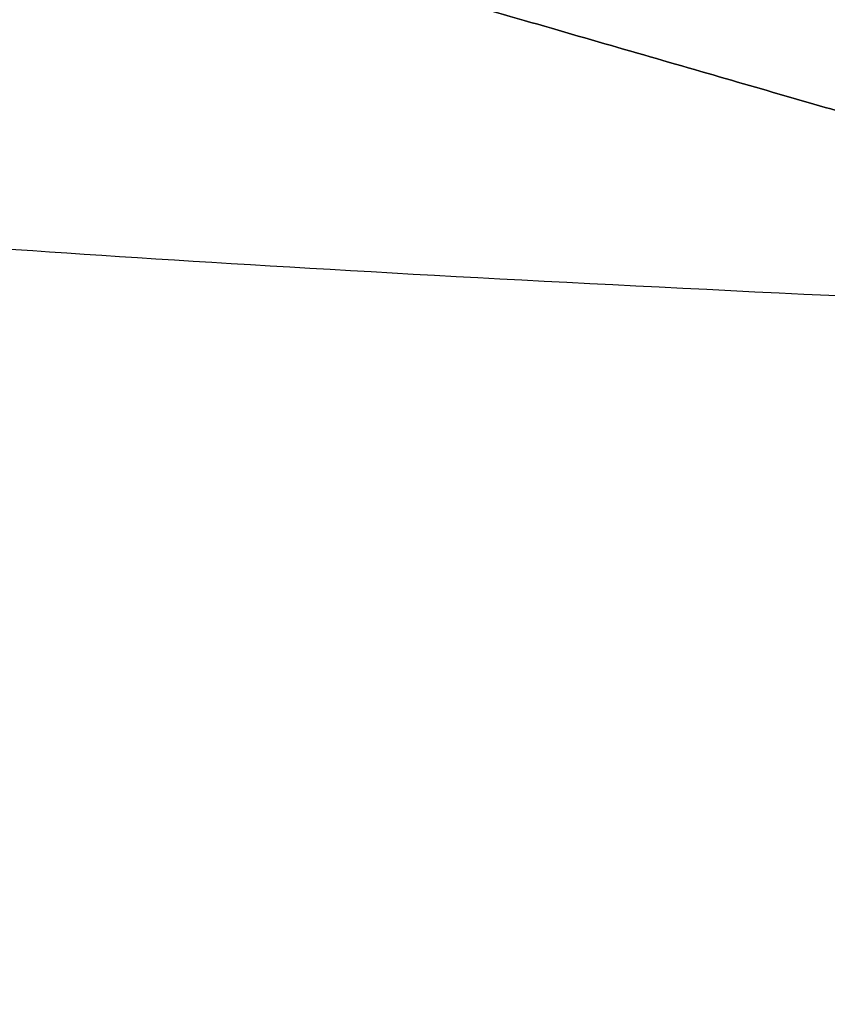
# Model space of a CAD drawing. Header units: millimetres. Extents: x -761 to -147, y -807 to -217.
# Tile 130 of 256: x -687.595 to -687.187, y -672.351 to -671.854. Entities that reach past the tile are written whole.
import ezdxf

# ---------------------------------------------------------------- set-up
doc = ezdxf.new("R2010")
doc.units = ezdxf.units.MM
doc.layers.add('Calque 16', color=7, linetype='Continuous', true_color=0x343231)
doc.layers.add('Calque 17', color=7, linetype='Continuous', true_color=0x343231)

msp = doc.modelspace()

# ---------------------------------------------------------------- linework, layer by layer
at = {"layer": 'Calque 16'}
for points in [[(-686.90842, -671.97931, -106.90672), (-686.90842, -671.97931, -105.29743), (-688.4545, -671.53271, -105.29743), (-690.00058, -671.0861, -105.29743), (-690.00058, -671.0861, -106.90672), (-690.00058, -671.0861, -108.51601), (-688.4545, -671.53271, -108.51601), (-686.90842, -671.97931, -108.51601), (-686.90842, -671.97931, -106.90672)], [(-686.90873, -672.75774, -106.90672), (-686.90873, -672.75774, -105.29743), (-688.45472, -672.31081, -105.29743), (-690.00071, -671.86388, -105.29743), (-690.00071, -671.86388, -106.90672), (-690.00071, -671.86388, -108.51601), (-688.45472, -672.31081, -108.51601), (-686.90873, -672.75774, -108.51601), (-686.90873, -672.75774, -106.90672)]]:
    msp.add_rational_spline(points, [1, 0.707106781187, 1, 0.707106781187, 1, 0.707106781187, 1, 0.707106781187, 1], degree=2, knots=[0, 0, 0, 2.527869, 2.527869, 5.055738, 5.055738, 7.583607, 7.583607, 10.111476, 10.111476, 10.111476], dxfattribs=at)
at = {"layer": 'Calque 17'}
for points, weights in [([(-639.52341, -671.88834, -1.07809), (-687.94966, -671.88279, -2.57038), (-687.94972, -671.47435, -49.98229)], [1, 0.718148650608, 1]), ([(-639.51999, -672.33137, -1.08166), (-687.94952, -672.3311, -2.57093), (-687.94963, -671.91979, -49.98593)], [1, 0.718125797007, 1])]:
    msp.add_rational_spline(points, weights, degree=2, dxfattribs=at)

doc.saveas('drawing.dxf')
